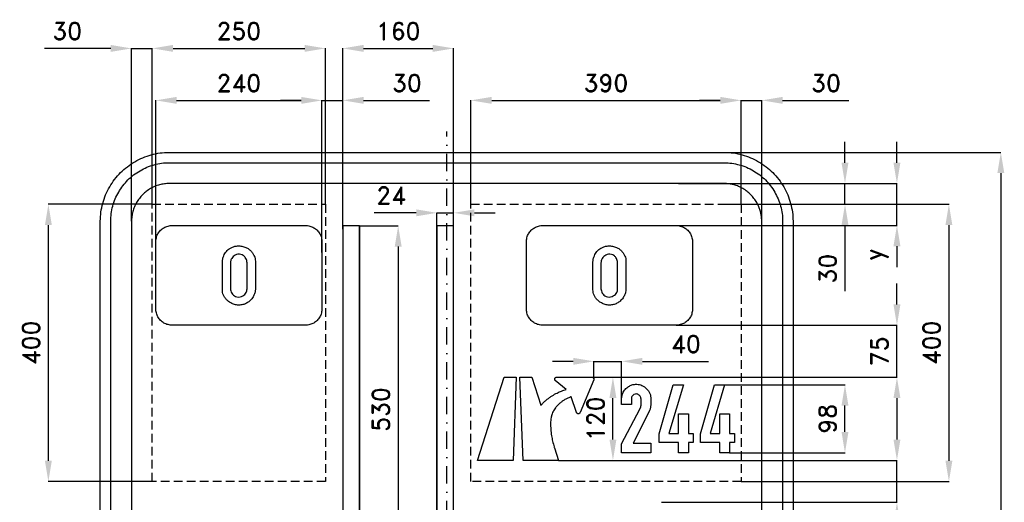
# Model space of a CAD drawing. Header units: millimetres. Extents: x -766 to 805, y -1055 to 941.
# Tile 2 of 2: x -616 to 805, y 245 to 941. Entities that reach past the tile are written whole.
import ezdxf

# ---------------------------------------------------------------- set-up
doc = ezdxf.new("R2010")
doc.units = ezdxf.units.MM
doc.header["$LTSCALE"] = 5
doc.linetypes.add('ČERCHOVANÁX2', pattern=[2, 1, -0.5, 0, -0.5])
doc.linetypes.add('ČÁRKOVANÁX2', pattern=[1.5, 1, -0.5])
doc.layers.add('Kóty', color=2, linetype='Continuous')
doc.layers.add('Značka', color=7, linetype='Continuous')
doc.styles.get("Standard").update_dxf_attribs({"font": 'romand.shx', "height": 25})
doc.dimstyles.get("Standard").update_dxf_attribs({"dimtxt": 25, "dimasz": 30, "dimexe": 0.18, "dimexo": 0.0625, "dimgap": 12.5, "dimtad": 1, "dimdec": 0, "dimzin": 0, "dimdsep": 46, "dimtxsty": 'Standard', "dimcen": 0.09, "dimadec": 0, "dimazin": 0, "dimtfac": 1, "dimtdec": 0, "dimtofl": 0, "dimtmove": 0, "dimatfit": 3, "dimfxl": 1, "dimtolj": 1, "dimtzin": 0, "dimarcsym": 0})

# ---------------------------------------------------------------- blocks, each defined once
blk = doc.blocks.new('*D11')
at = {"layer": 'Defpoints', "color": 0, "ltscale": 2.5, "transparency": 16777216}
for p in [(-180, 825), (-420, 605.4), (-180, 605.4)]:
    blk.add_point(p, dxfattribs=at)
at = {"layer": 'Kóty', "color": 0, "lineweight": -2, "ltscale": 2.5, "transparency": 16777216}
for p, q in [((-420, 605.5), (-420, 825.2)), ((-390, 825), (-210, 825)), ((-180, 605.5), (-180, 825.2))]:
    blk.add_line(p, q, dxfattribs=at)
at = {"layer": 'Kóty', "color": 0, "ltscale": 2.5, "transparency": 16777216}
for points in [[(-390, 830), (-390, 820), (-420, 825)], [(-210, 830), (-210, 820), (-180, 825)]]:
    blk.add_solid(points, dxfattribs=at)
at = {"layer": 'Kóty', "color": 0, "ltscale": 2.5, "transparency": 16777216, "insert": (-300, 850), "char_height": 25, "attachment_point": 5}
blk.add_mtext('\\A1;240', dxfattribs=at)
blk = doc.blocks.new('*D12')
at = {"layer": 'Defpoints', "color": 0, "ltscale": 2.5, "transparency": 16777216}
for p in [(-175, 900), (-425, 675), (-175, 675)]:
    blk.add_point(p, dxfattribs=at)
at = {"layer": 'Kóty', "color": 0, "lineweight": -2, "ltscale": 2.5, "transparency": 16777216}
for p, q in [((-425, 675.0625), (-425, 900.18)), ((-395, 900), (-205, 900)), ((-175, 675.0625), (-175, 900.18))]:
    blk.add_line(p, q, dxfattribs=at)
at = {"layer": 'Kóty', "color": 0, "ltscale": 2.5, "transparency": 16777216}
for points in [[(-395, 905), (-395, 895), (-425, 900)], [(-205, 905), (-205, 895), (-175, 900)]]:
    blk.add_solid(points, dxfattribs=at)
at = {"layer": 'Kóty', "color": 0, "ltscale": 2.5, "transparency": 16777216, "insert": (-300, 925), "char_height": 25, "attachment_point": 5}
blk.add_mtext('\\A1;250', dxfattribs=at)
blk = doc.blocks.new('*D13')
at = {"layer": 'Defpoints', "color": 0, "ltscale": 2.5, "transparency": 16777216}
for p in [(-455, 900), (-425, 675), (-455, 650.7)]:
    blk.add_point(p, dxfattribs=at)
at = {"layer": 'Kóty', "color": 0, "lineweight": -2, "ltscale": 2.5, "transparency": 16777216}
for p, q in [((-485, 900), (-580.5, 900)), ((-455, 650.8), (-455, 900.2)), ((-425, 675.1), (-425, 900.2)), ((-395, 900), (-365, 900))]:
    blk.add_line(p, q, dxfattribs=at)
at = {"layer": 'Kóty', "color": 0, "ltscale": 2.5, "transparency": 16777216}
for points in [[(-485, 905), (-485, 895), (-455, 900)], [(-395, 905), (-395, 895), (-425, 900)]]:
    blk.add_solid(points, dxfattribs=at)
at = {"layer": 'Kóty', "color": 0, "ltscale": 2.5, "transparency": 16777216, "insert": (-547.7, 925), "char_height": 25, "attachment_point": 5}
blk.add_mtext('\\A1;30', dxfattribs=at)
blk = doc.blocks.new('*D14')
at = {"layer": 'Defpoints', "color": 0, "ltscale": 2.5, "transparency": 16777216}
for p in [(-575, 675), (-425, 675), (-425, 275)]:
    blk.add_point(p, dxfattribs=at)
at = {"layer": 'Kóty', "color": 0, "lineweight": -2, "ltscale": 2.5, "transparency": 16777216}
for p, q in [((-425.0625, 675), (-575.18, 675)), ((-575, 305), (-575, 645)), ((-425.0625, 275), (-575.18, 275))]:
    blk.add_line(p, q, dxfattribs=at)
at = {"layer": 'Kóty', "color": 0, "ltscale": 2.5, "transparency": 16777216}
for points in [[(-580, 645), (-570, 645), (-575, 675)], [(-580, 305), (-570, 305), (-575, 275)]]:
    blk.add_solid(points, dxfattribs=at)
at = {"layer": 'Kóty', "color": 0, "ltscale": 2.5, "transparency": 16777216, "insert": (-600, 475), "char_height": 25, "attachment_point": 5, "rotation": 90}
blk.add_mtext('\\A1;400', dxfattribs=at)
blk = doc.blocks.new('*D15')
at = {"layer": 'Defpoints', "color": 0, "ltscale": 2.5, "transparency": 16777216}
for p in [(425, 825), (35, 675), (425, 675)]:
    blk.add_point(p, dxfattribs=at)
at = {"layer": 'Kóty', "color": 0, "lineweight": -2, "ltscale": 2.5, "transparency": 16777216}
for p, q in [((35, 675.0625), (35, 825.18)), ((65, 825), (395, 825)), ((425, 675.0625), (425, 825.18))]:
    blk.add_line(p, q, dxfattribs=at)
at = {"layer": 'Kóty', "color": 0, "ltscale": 2.5, "transparency": 16777216}
for points in [[(65, 830), (65, 820), (35, 825)], [(395, 830), (395, 820), (425, 825)]]:
    blk.add_solid(points, dxfattribs=at)
at = {"layer": 'Kóty', "color": 0, "ltscale": 2.5, "transparency": 16777216, "insert": (230, 850), "char_height": 25, "attachment_point": 5}
blk.add_mtext('\\A1;390', dxfattribs=at)
blk = doc.blocks.new('*D16')
at = {"layer": 'Defpoints', "color": 0, "ltscale": 2.5, "transparency": 16777216}
for p in [(455, 825), (425, 675), (455, 650)]:
    blk.add_point(p, dxfattribs=at)
at = {"layer": 'Kóty', "color": 0, "lineweight": -2, "ltscale": 2.5, "transparency": 16777216}
for p, q in [((395, 825), (365, 825)), ((425, 675.1), (425, 825.2)), ((455, 650.1), (455, 825.2)), ((485, 825), (580.5, 825))]:
    blk.add_line(p, q, dxfattribs=at)
at = {"layer": 'Kóty', "color": 0, "ltscale": 2.5, "transparency": 16777216}
for points in [[(395, 830), (395, 820), (425, 825)], [(485, 830), (485, 820), (455, 825)]]:
    blk.add_solid(points, dxfattribs=at)
at = {"layer": 'Kóty', "color": 0, "ltscale": 2.5, "transparency": 16777216, "insert": (547.7, 850), "char_height": 25, "attachment_point": 5}
blk.add_mtext('\\A1;30', dxfattribs=at)
blk = doc.blocks.new('*D17')
at = {"layer": 'Defpoints', "color": 0, "ltscale": 2.5, "transparency": 16777216}
for p in [(400, 705), (394.2, 675), (575, 675)]:
    blk.add_point(p, dxfattribs=at)
at = {"layer": 'Kóty', "color": 0, "lineweight": -2, "ltscale": 2.5, "transparency": 16777216}
for p, q in [((575, 735), (575, 765)), ((400.1, 705), (575.2, 705)), ((394.3, 675), (575.2, 675)), ((575, 645), (575, 549.5))]:
    blk.add_line(p, q, dxfattribs=at)
at = {"layer": 'Kóty', "color": 0, "ltscale": 2.5, "transparency": 16777216}
for points in [[(570, 735), (580, 735), (575, 705)], [(570, 645), (580, 645), (575, 675)]]:
    blk.add_solid(points, dxfattribs=at)
at = {"layer": 'Kóty', "color": 0, "ltscale": 2.5, "transparency": 16777216, "insert": (550, 582.3), "char_height": 25, "attachment_point": 5, "rotation": 90}
blk.add_mtext('\\A1;30', dxfattribs=at)
blk = doc.blocks.new('*D18')
at = {"layer": 'Defpoints', "color": 0, "ltscale": 2.5, "transparency": 16777216}
for p in [(394, 414.5), (575, 414.5), (408.4, 316.5)]:
    blk.add_point(p, dxfattribs=at)
at = {"layer": 'Kóty', "color": 0, "lineweight": -2, "ltscale": 2.5, "transparency": 16777216}
for p, q in [((394.1, 414.5), (575.2, 414.5)), ((575, 346.5), (575, 384.5)), ((408.5, 316.5), (575.2, 316.5))]:
    blk.add_line(p, q, dxfattribs=at)
at = {"layer": 'Kóty', "color": 0, "ltscale": 2.5, "transparency": 16777216}
for points in [[(570, 384.5), (580, 384.5), (575, 414.5)], [(570, 346.5), (580, 346.5), (575, 316.5)]]:
    blk.add_solid(points, dxfattribs=at)
at = {"layer": 'Kóty', "color": 0, "ltscale": 2.5, "transparency": 16777216, "insert": (550, 365.5), "char_height": 25, "attachment_point": 5, "rotation": 90}
blk.add_mtext('\\A1;98', dxfattribs=at)
blk = doc.blocks.new('*D19')
at = {"layer": 'Defpoints', "color": 0, "ltscale": 2.5, "transparency": 16777216}
for p in [(331, 500.5), (650, 500.5), (209.9, 425.5)]:
    blk.add_point(p, dxfattribs=at)
at = {"layer": 'Kóty', "color": 0, "lineweight": -2, "ltscale": 2.5, "transparency": 16777216}
for p, q in [((650, 530.5), (650, 560.5)), ((331.1, 500.5), (650.2, 500.5)), ((210, 425.5), (650.2, 425.5)), ((650, 395.5), (650, 365.5))]:
    blk.add_line(p, q, dxfattribs=at)
at = {"layer": 'Kóty', "color": 0, "ltscale": 2.5, "transparency": 16777216}
for points in [[(645, 530.5), (655, 530.5), (650, 500.5)], [(645, 395.5), (655, 395.5), (650, 425.5)]]:
    blk.add_solid(points, dxfattribs=at)
at = {"layer": 'Kóty', "color": 0, "ltscale": 2.5, "transparency": 16777216, "insert": (625, 463), "char_height": 25, "attachment_point": 5, "rotation": 90}
blk.add_mtext('\\A1;75', dxfattribs=at)
blk = doc.blocks.new('*D20')
at = {"layer": 'Defpoints', "color": 0, "ltscale": 2.5, "transparency": 16777216}
for p in [(425, 675), (425, 275), (725, 275)]:
    blk.add_point(p, dxfattribs=at)
at = {"layer": 'Kóty', "color": 0, "lineweight": -2, "ltscale": 2.5, "transparency": 16777216}
for p, q in [((425.0625, 675), (725.18, 675)), ((725, 645), (725, 305)), ((425.0625, 275), (725.18, 275))]:
    blk.add_line(p, q, dxfattribs=at)
at = {"layer": 'Kóty', "color": 0, "ltscale": 2.5, "transparency": 16777216}
for points in [[(720, 645), (730, 645), (725, 675)], [(720, 305), (730, 305), (725, 275)]]:
    blk.add_solid(points, dxfattribs=at)
at = {"layer": 'Kóty', "color": 0, "ltscale": 2.5, "transparency": 16777216, "insert": (700, 475), "char_height": 25, "attachment_point": 5, "rotation": 90}
blk.add_mtext('\\A1;400', dxfattribs=at)
blk = doc.blocks.new('*D21')
at = {"layer": 'Defpoints', "color": 0, "ltscale": 2.5, "transparency": 16777216}
for p in [(252.6, 448.4), (212.6, 423), (252.6, 386.3)]:
    blk.add_point(p, dxfattribs=at)
at = {"layer": 'Kóty', "color": 0, "lineweight": -2, "ltscale": 2.5, "transparency": 16777216}
for p, q in [((182.6, 448.4), (152.6, 448.4)), ((212.6, 423.1), (212.6, 448.6)), ((252.6, 386.4), (252.6, 448.6)), ((282.6, 448.4), (378.1, 448.4))]:
    blk.add_line(p, q, dxfattribs=at)
at = {"layer": 'Kóty', "color": 0, "ltscale": 2.5, "transparency": 16777216}
for points in [[(182.6, 453.4), (182.6, 443.4), (212.6, 448.4)], [(282.6, 453.4), (282.6, 443.4), (252.6, 448.4)]]:
    blk.add_solid(points, dxfattribs=at)
at = {"layer": 'Kóty', "color": 0, "ltscale": 2.5, "transparency": 16777216, "insert": (345.4, 473.4), "char_height": 25, "attachment_point": 5}
blk.add_mtext('\\A1;40', dxfattribs=at)
blk = doc.blocks.new('*D22')
at = {"layer": 'Defpoints', "color": 0, "ltscale": 2.5, "transparency": 16777216}
for p in [(-126, 644), (-70, 114), (-70, 114)]:
    blk.add_point(p, dxfattribs=at)
at = {"layer": 'Kóty', "color": 0, "lineweight": -2, "ltscale": 2.5, "transparency": 16777216}
for p, q in [((-126, 644), (-69.9, 644)), ((-70, 614), (-70, 144)), ((-70.1, 114), (-70.2, 114))]:
    blk.add_line(p, q, dxfattribs=at)
at = {"layer": 'Kóty', "color": 0, "ltscale": 2.5, "transparency": 16777216}
for points in [[(-75, 614), (-65, 614), (-70, 644)], [(-75, 144), (-65, 144), (-70, 114)]]:
    blk.add_solid(points, dxfattribs=at)
at = {"layer": 'Kóty', "color": 0, "ltscale": 2.5, "transparency": 16777216, "insert": (-95, 379), "char_height": 25, "attachment_point": 5, "rotation": 90}
blk.add_mtext('\\A1;530', dxfattribs=at)
blk = doc.blocks.new('*D23')
at = {"layer": 'Defpoints', "color": 0, "ltscale": 2.5, "transparency": 16777216}
for p in [(10, 900), (-150, 644), (10, 644)]:
    blk.add_point(p, dxfattribs=at)
at = {"layer": 'Kóty', "color": 0, "lineweight": -2, "ltscale": 2.5, "transparency": 16777216}
for p, q in [((-150, 644.1), (-150, 900.2)), ((-120, 900), (-20, 900)), ((10, 644.1), (10, 900.2))]:
    blk.add_line(p, q, dxfattribs=at)
at = {"layer": 'Kóty', "color": 0, "ltscale": 2.5, "transparency": 16777216}
for points in [[(-120, 905), (-120, 895), (-150, 900)], [(-20, 905), (-20, 895), (10, 900)]]:
    blk.add_solid(points, dxfattribs=at)
at = {"layer": 'Kóty', "color": 0, "ltscale": 2.5, "transparency": 16777216, "insert": (-70, 925), "char_height": 25, "attachment_point": 5}
blk.add_mtext('\\A1;160', dxfattribs=at)
blk = doc.blocks.new('*D25')
at = {"layer": 'Defpoints', "color": 0, "ltscale": 2.5, "transparency": 16777216}
for p in [(386.5, 750), (345.2, -750), (800, -750)]:
    blk.add_point(p, dxfattribs=at)
at = {"layer": 'Kóty', "color": 0, "lineweight": -2, "ltscale": 2.5, "transparency": 16777216}
for p, q in [((386.5, 750), (800.2, 750)), ((800, 720), (800, -720)), ((345.2, -750), (800.2, -750))]:
    blk.add_line(p, q, dxfattribs=at)
at = {"layer": 'Kóty', "color": 0, "ltscale": 2.5, "transparency": 16777216}
for points in [[(795, 720), (805, 720), (800, 750)], [(795, -720), (805, -720), (800, -750)]]:
    blk.add_solid(points, dxfattribs=at)
at = {"layer": 'Kóty', "color": 0, "ltscale": 2.5, "transparency": 16777216, "insert": (775, 0), "char_height": 25, "attachment_point": 5, "rotation": 90}
blk.add_mtext('\\A1;1500', dxfattribs=at)
blk = doc.blocks.new('*D29')
at = {"layer": 'Defpoints', "color": 0, "ltscale": 2.5, "transparency": 16777216}
for p in [(212.6, 425.5), (240, 425.5), (161.4, 305.5)]:
    blk.add_point(p, dxfattribs=at)
at = {"layer": 'Kóty', "color": 0, "lineweight": -2, "ltscale": 2.5, "transparency": 16777216}
for p, q in [((212.7, 425.5), (240.2, 425.5)), ((240, 335.5), (240, 395.5)), ((161.5, 305.5), (240.2, 305.5))]:
    blk.add_line(p, q, dxfattribs=at)
at = {"layer": 'Kóty', "color": 0, "ltscale": 2.5, "transparency": 16777216}
for points in [[(235, 395.5), (245, 395.5), (240, 425.5)], [(235, 335.5), (245, 335.5), (240, 305.5)]]:
    blk.add_solid(points, dxfattribs=at)
at = {"layer": 'Kóty', "color": 0, "ltscale": 2.5, "transparency": 16777216, "insert": (215, 365.5), "char_height": 25, "attachment_point": 5, "rotation": 90}
blk.add_mtext('\\A1;120', dxfattribs=at)
blk = doc.blocks.new('*D31')
at = {"layer": 'Defpoints', "color": 0, "ltscale": 2.5, "transparency": 16777216}
for p in [(-150, 825), (-150, 638.9), (-180, 610.8)]:
    blk.add_point(p, dxfattribs=at)
at = {"layer": 'Kóty', "color": 0, "lineweight": -2, "ltscale": 2.5, "transparency": 16777216}
for p, q in [((-210, 825), (-240, 825)), ((-180, 610.8), (-180, 825.2)), ((-150, 638.9), (-150, 825.2)), ((-120, 825), (-24.6, 825))]:
    blk.add_line(p, q, dxfattribs=at)
at = {"layer": 'Kóty', "color": 0, "ltscale": 2.5, "transparency": 16777216}
for points in [[(-210, 830), (-210, 820), (-180, 825)], [(-120, 830), (-120, 820), (-150, 825)]]:
    blk.add_solid(points, dxfattribs=at)
at = {"layer": 'Kóty', "color": 0, "ltscale": 2.5, "transparency": 16777216, "insert": (-57.3, 850), "char_height": 25, "attachment_point": 5}
blk.add_mtext('\\A1;30', dxfattribs=at)

msp = doc.modelspace()

# ---------------------------------------------------------------- linework, layer by layer
at = {"layer": 'Kóty', "ltscale": 2.5}
for p, q in [((650, 735), (650, 765)), ((334.8, 705), (650.2, 705)), ((-44, 662.7), (-104.8, 662.7)), ((-14, 644.1), (-14, 662.8)), ((10, 644.1), (10, 662.8)), ((40, 662.7), (70, 662.7)), ((325.5, 644.5), (650.2, 644.5)), ((650, 614.5), (650, 584.5)), ((575, 346.5), (575, 376.5)), ((650, 365.5), (650, 335.5)), ((161.6, 305.5), (650.2, 305.5)), ((310, 245), (650.2, 245))]:
    msp.add_line(p, q, dxfattribs=at)
for points in [[(-455, 900), (-425, 900)], [(-180, 825), (-150, 825)], [(425, 825), (455, 825)], [(575, 675), (575, 705)], [(650, 644.5), (650, 705)], [(-14, 662.7), (10, 662.7)], [(650, 425.5), (650, 500.5)], [(212.6, 448.4), (252.6, 448.4)], [(650, 245), (650, 305.5)]]:
    msp.add_lwpolyline(points, dxfattribs=at)
for points in [[(645, 735), (655, 735), (650, 705)], [(-44, 667.7), (-44, 657.7), (-14, 662.7)], [(40, 667.7), (40, 657.7), (10, 662.7)], [(645, 614.5), (655, 614.5), (650, 644.5)], [(645, 335.5), (655, 335.5), (650, 305.5)], [(645, 215), (655, 215), (650, 245)]]:
    msp.add_solid(points, dxfattribs=at)
at = {"layer": 'Značka', "color": 6, "linetype": 'ČERCHOVANÁX2', "ltscale": 5}
msp.add_lwpolyline([(0, -780), (0, 780)], dxfattribs=at)
at = {"layer": 'Značka', "color": 5}
for points in [[(-500, -650), (-500, 650), (-500, 650.4), (-500, 650.8, -0.032199), (-499.1, 663.7, -0.035434), (-496.5, 676.4, -0.036246), (-492.3, 688.7, -0.034408), (-486.5, 700.2, -0.03372), (-479.3, 711, -0.034084), (-470.7, 720.7, -0.034214), (-461, 729.3, -0.034232), (-450.2, 736.5, -0.034051), (-438.7, 742.3, -0.033413), (-426.4, 746.5, -0.034126), (-413.7, 749.1, -0.036746), (-400.8, 750), (-400.4, 750), (-400, 750), (400, 750), (400.4, 750), (400.8, 750, -0.032171), (413.7, 749.1, -0.035444), (426.4, 746.5, -0.036278), (438.7, 742.3, -0.034417), (450.2, 736.5, -0.033715), (461, 729.3, -0.034079), (470.7, 720.7, -0.034187), (479.3, 711, -0.03426), (486.5, 700.2, -0.034014), (492.3, 688.7, -0.033389), (496.5, 676.4, -0.034103), (499.1, 663.7, -0.036699), (500, 650.8), (500, 650.4), (500, 650), (500, -650)], [(-485, -650), (-485, 650), (-485, 650.3), (-485, 650.7, -0.032175), (-484.2, 661.6, -0.03544), (-482, 672.4, -0.036282), (-478.5, 682.9, -0.034427), (-473.5, 692.7, -0.033712), (-467.4, 701.8, -0.034106), (-460.1, 710.1, -0.034205), (-451.9, 717.4, -0.034218), (-442.7, 723.5, -0.034037), (-432.8, 728.4, -0.033414), (-422.4, 732, -0.034119), (-411.6, 734.3, -0.036747), (-400.7, 735), (-400.3, 735), (-400, 735), (400, 735), (400.3, 735), (400.7, 735, -0.032173), (411.6, 734.2, -0.03544), (422.4, 732, -0.036264), (432.9, 728.5, -0.034392), (442.7, 723.5, -0.033741), (451.9, 717.4, -0.034102), (460.1, 710.1, -0.03422), (467.4, 701.9, -0.034175), (473.5, 692.7, -0.034047), (478.4, 682.8, -0.033428), (482, 672.4, -0.034198), (484.3, 661.6, -0.036779), (485, 650.7), (485, 650.3), (485, 650), (485, -650)], [(455, -650), (455, 650), (455, 650.2), (455, 650.4), (454.5, 657.5), (453.1, 664.5), (450.8, 671.3), (447.6, 677.6, 0.033682), (443.6, 683.5, 0.034088), (438.9, 688.9, 0.034173), (433.6, 693.6, 0.034196), (427.6, 697.6, 0.034078), (421.3, 700.8, 0.033414), (414.5, 703, 0.034122), (407.5, 704.5, 0.036736), (400.4, 705), (400.2, 705), (400, 705), (-400, 705), (-400.2, 705), (-400.4, 705, 0.032204), (-407.5, 704.5, 0.035473), (-414.5, 703, 0.036275), (-421.3, 700.8, 0.034429), (-427.6, 697.6, 0.033729), (-433.6, 693.6, 0.034102), (-438.9, 688.9, 0.034244), (-443.6, 683.5, 0.034202), (-447.6, 677.6, 0.034015), (-450.8, 671.3, 0.033441), (-453.1, 664.5, 0.034173), (-454.5, 657.5, 0.03676), (-455, 650.4), (-455, 650.2), (-455, 650), (-455, -650)], [(-396, 500.5), (-396.1, 500.5), (-396.2, 500.5, -0.03218), (-399.3, 500.7, -0.035443), (-402.3, 501.4, -0.036267), (-405.3, 502.3, -0.034421), (-408.1, 503.7, -0.033721), (-410.6, 505.5, -0.034085), (-413, 507.5, -0.034209), (-415, 509.9, -0.034229), (-416.8, 512.4, -0.034044), (-418.1, 515.2, -0.033412), (-419.1, 518.2, -0.034127), (-419.8, 521.2, -0.036745), (-420, 524.3), (-420, 524.4), (-420, 524.5), (-420, 620.5), (-420, 620.6), (-420, 620.7, -0.03218), (-419.8, 623.8, -0.035443), (-419.1, 626.8, -0.036267), (-418.2, 629.8, -0.034421), (-416.8, 632.6, -0.033721), (-415, 635.1, -0.034085), (-413, 637.5, -0.034209), (-410.6, 639.5, -0.034229), (-408.1, 641.3, -0.034044), (-405.3, 642.6, -0.033412), (-402.3, 643.6, -0.034127), (-399.3, 644.3, -0.036745), (-396.2, 644.5), (-396.1, 644.5), (-396, 644.5), (-204, 644.5), (-203.9, 644.5), (-203.8, 644.5, -0.03218), (-200.7, 644.3, -0.035443), (-197.7, 643.6, -0.036267), (-194.7, 642.7, -0.034421), (-191.9, 641.3, -0.033721), (-189.4, 639.5, -0.034085), (-187, 637.5, -0.034209), (-185, 635.1, -0.034229), (-183.2, 632.6, -0.034044), (-181.9, 629.8, -0.033412), (-180.9, 626.8, -0.034127), (-180.2, 623.8, -0.036745), (-180, 620.7), (-180, 620.6), (-180, 620.5), (-180, 524.5), (-180, 524.4), (-180, 524.3, -0.03218), (-180.2, 521.2, -0.035443), (-180.9, 518.2, -0.036267), (-181.8, 515.2, -0.034421), (-183.2, 512.4, -0.033721), (-185, 509.9, -0.034085), (-187, 507.5, -0.034209), (-189.4, 505.5, -0.034229), (-191.9, 503.7, -0.034044), (-194.7, 502.4, -0.033412), (-197.7, 501.4, -0.034127), (-200.7, 500.7, -0.036745), (-203.8, 500.5), (-203.9, 500.5), (-204, 500.5), (-396, 500.5)], [(-126, 644), (-126, 194), (-126, 644), (-150, 644), (-150, 194, 0.414214), (-70, 114), (-70, 114, 0.414214), (10, 194), (10, 644), (-14, 644), (-14, 194), (-14, 644)], [(139, 500.5), (138.9, 500.5), (138.8, 500.5, -0.03218), (135.7, 500.7, -0.035443), (132.7, 501.4, -0.036267), (129.7, 502.3, -0.034421), (126.9, 503.7, -0.033721), (124.4, 505.5, -0.034085), (122, 507.5, -0.034209), (120, 509.9, -0.034229), (118.2, 512.4, -0.034044), (116.9, 515.2, -0.033412), (115.9, 518.2, -0.034127), (115.2, 521.2, -0.036745), (115, 524.3), (115, 524.4), (115, 524.5), (115, 620.5), (115, 620.6), (115, 620.7, -0.03218), (115.2, 623.8, -0.035443), (115.9, 626.8, -0.036267), (116.8, 629.8, -0.034421), (118.2, 632.6, -0.033721), (120, 635.1, -0.034085), (122, 637.5, -0.034209), (124.4, 639.5, -0.034229), (126.9, 641.3, -0.034044), (129.7, 642.6, -0.033412), (132.7, 643.6, -0.034127), (135.7, 644.3, -0.036745), (138.8, 644.5), (138.9, 644.5), (139, 644.5), (331, 644.5), (331.1, 644.5), (331.2, 644.5, -0.03218), (334.3, 644.3, -0.035443), (337.3, 643.6, -0.036267), (340.3, 642.7, -0.034421), (343.1, 641.3, -0.033721), (345.6, 639.5, -0.034085), (348, 637.5, -0.034209), (350, 635.1, -0.034229), (351.8, 632.6, -0.034044), (353.1, 629.8, -0.033412), (354.1, 626.8, -0.034127), (354.8, 623.8, -0.036745), (355, 620.7), (355, 620.6), (355, 620.5), (355, 524.5), (355, 524.4), (355, 524.3, -0.03218), (354.8, 521.2, -0.035443), (354.1, 518.2, -0.036267), (353.2, 515.2, -0.034421), (351.8, 512.4, -0.033721), (350, 509.9, -0.034085), (348, 507.5, -0.034209), (345.6, 505.5, -0.034229), (343.1, 503.7, -0.034044), (340.3, 502.4, -0.033412), (337.3, 501.4, -0.034127), (334.3, 500.7, -0.036745), (331.2, 500.5), (331.1, 500.5), (331, 500.5), (139, 500.5)], [(-323.8, 590.2), (-323.8, 590.9, -0.005947), (-323.8, 591.7, -0.049019), (-323.3, 596.3, -0.049992), (-321.8, 600.7, -0.079537), (-318, 607, -0.089087), (-312.3, 611.7, -0.059796), (-307.9, 613.8, -0.052018), (-303.3, 614.8, -0.062017), (-297.1, 614.8, -0.0645), (-291.2, 613.2, -0.055438), (-286.7, 611, -0.055485), (-282.7, 607.7, -0.051112), (-279.8, 604.2, -0.054897), (-277.7, 600.2, -0.045234), (-276.6, 596.8, -0.045981), (-276.2, 593.2, -0.0123), (-276.2, 591.9, -0.004103), (-276.2, 590.7), (-276.2, 554.1), (-276.2, 553.3, -0.006906), (-276.2, 552.6, -0.051777), (-276.7, 548.2, -0.049693), (-278.2, 544, -0.066796), (-281.3, 538.8, -0.065906), (-285.7, 534.5, -0.061099), (-290.4, 531.6, -0.064143), (-295.7, 530, -0.069662), (-301.8, 529.7, -0.067451), (-307.8, 531, -0.056809), (-312.6, 533.3, -0.049588), (-316.8, 536.5, -0.048055), (-320, 540, -0.06588), (-322.3, 544, -0.054767), (-323.4, 547.7, -0.042362), (-323.8, 551.6, -0.009254), (-323.8, 552.8, -0.003103), (-323.8, 554.1), (-323.8, 590.2)], [(211.2, 590.2), (211.2, 590.9, -0.005947), (211.2, 591.7, -0.049019), (211.7, 596.3, -0.049992), (213.2, 600.7, -0.079537), (217, 607, -0.089087), (222.7, 611.7, -0.059796), (227.1, 613.8, -0.052018), (231.7, 614.8, -0.062017), (237.9, 614.8, -0.0645), (243.8, 613.2, -0.055438), (248.3, 611, -0.055485), (252.3, 607.7, -0.051112), (255.2, 604.2, -0.054897), (257.3, 600.2, -0.045234), (258.4, 596.8, -0.045981), (258.8, 593.2, -0.0123), (258.8, 591.9, -0.004103), (258.8, 590.7), (258.8, 554.1), (258.8, 553.3, -0.006906), (258.8, 552.6, -0.051777), (258.3, 548.2, -0.049693), (256.8, 544, -0.066796), (253.7, 538.8, -0.065906), (249.3, 534.5, -0.061099), (244.6, 531.6, -0.064143), (239.3, 530, -0.069662), (233.2, 529.7, -0.067451), (227.2, 531, -0.056809), (222.4, 533.3, -0.049588), (218.2, 536.5, -0.048055), (215, 540, -0.06588), (212.7, 544, -0.054767), (211.6, 547.7, -0.042362), (211.2, 551.6, -0.009254), (211.2, 552.8, -0.003103), (211.2, 554.1), (211.2, 590.2)], [(-312.3, 590.2), (-312.3, 554.1), (-312.3, 553.6, 0.009635), (-312.3, 553.1, 0.07387), (-311.7, 550, 0.059521), (-310.3, 547, 0.070725), (-307.9, 544.1, 0.09458), (-304.8, 542, 0.108402), (-300.6, 541.2, 0.087553), (-296.2, 542, 0.078159), (-292.8, 543.8, 0.088168), (-290.2, 546.5, 0.061769), (-289, 548.8, 0.061186), (-288.4, 551.3, 0.025182), (-288.2, 552.7, 0.008386), (-288.2, 554.1), (-288.2, 590.2, 0.005497), (-288.3, 591.4, 0.016502), (-288.4, 592.5, 0.058317), (-289.2, 595.5, 0.064725), (-290.7, 598.2, 0.088091), (-293.6, 601.1, 0.09789), (-297.2, 602.7, 0.099844), (-301.3, 603, 0.088272), (-305.3, 601.7, 0.074159), (-308.2, 599.7, 0.075675), (-310.3, 597, 0.052597), (-311.4, 594.8, 0.046075), (-312, 592.3, 0.014324), (-312.2, 591.3, 0.004786), (-312.3, 590.2)], [(222.7, 590.2), (222.7, 554.1), (222.7, 553.6, 0.009635), (222.7, 553.1, 0.07387), (223.3, 550, 0.059521), (224.7, 547, 0.070725), (227.1, 544.1, 0.09458), (230.2, 542, 0.108402), (234.4, 541.2, 0.087553), (238.8, 542, 0.078159), (242.2, 543.8, 0.088168), (244.8, 546.5, 0.061769), (246, 548.8, 0.061186), (246.6, 551.3, 0.025182), (246.8, 552.7, 0.008386), (246.8, 554.1), (246.8, 590.2, 0.005497), (246.7, 591.4, 0.016502), (246.6, 592.5, 0.058317), (245.8, 595.5, 0.064725), (244.3, 598.2, 0.088091), (241.4, 601.1, 0.09789), (237.8, 602.7, 0.099844), (233.7, 603, 0.088272), (229.7, 601.7, 0.074159), (226.8, 599.7, 0.075675), (224.7, 597, 0.052597), (223.6, 594.8, 0.046075), (223, 592.3, 0.014324), (222.8, 591.3, 0.004786), (222.7, 590.2)], [(110.2, 305.5), (105.8, 425.5), (123, 425.5), (136, 385.1, -0.00052), (136.4, 385.5, -0.00156), (136.9, 386, -0.014816), (140.1, 389.3, -0.015522), (143.5, 392.3, -0.014803), (146.9, 395, -0.014248), (150.4, 397.5, -0.014107), (154, 399.8, -0.014422), (157.8, 401.9, -0.011451), (160.9, 403.5, -0.01096), (164.1, 404.9, -0.012106), (167.5, 406.2, -0.013496), (171, 407.4), (171.6, 407.6), (172.3, 407.8), (156.8, 420.8), (156.8, 420.8), (156.8, 420.8, -0.01999), (156.6, 421, -0.024538), (156.4, 421.2, -0.024319), (156.3, 421.4, -0.022432), (156.2, 421.6, -0.021674), (156.1, 421.8, -0.022023), (156, 422, -0.017952), (156, 422.2, -0.018176), (155.9, 422.3, -0.019295), (155.9, 422.5, -0.018881), (155.9, 422.7), (155.9, 422.8), (155.9, 422.8), (155.9, 422.9), (155.9, 422.9), (155.9, 423.1), (155.9, 423.2, -0.029699), (156, 423.5, -0.031453), (156.1, 423.8, -0.041621), (156.3, 424.2, -0.041085), (156.5, 424.5, -0.040527), (156.8, 424.8, -0.04046), (157.1, 425.1, -0.032598), (157.4, 425.2, -0.031704), (157.8, 425.4, -0.036133), (158.1, 425.5, -0.041044), (158.5, 425.5), (158.5, 425.5), (158.6, 425.5), (209.9, 425.5), (210, 425.5), (210.1, 425.5, -0.044672), (210.5, 425.4, -0.045657), (210.9, 425.3, -0.042295), (211.3, 425.1, -0.040554), (211.6, 424.9, -0.039807), (211.9, 424.6, -0.040888), (212.2, 424.3, -0.033174), (212.4, 424, -0.031882), (212.5, 423.7, -0.041625), (212.6, 423.2, -0.045519), (212.6, 422.8), (212.6, 422.7), (212.6, 422.5), (212.6, 422.4), (212.6, 422.3), (212.6, 422.2), (212.5, 422.1), (212.5, 422), (212.5, 421.9), (212.5, 421.9, -0.014583), (212.4, 421.8), (212.4, 421.8), (212.4, 421.7), (192.5, 374.4), (192.5, 374.4), (192.5, 374.4, -0.033485), (192.3, 374.1, -0.034239), (192.1, 373.8, -0.031827), (191.9, 373.6, -0.03043), (191.7, 373.3, -0.029929), (191.4, 373.2, -0.030597), (191.2, 373, -0.024866), (190.9, 372.9, -0.024553), (190.7, 372.9, -0.026414), (190.4, 372.8, -0.026849), (190.1, 372.8), (190.1, 372.8), (190, 372.8), (190, 372.8), (189.9, 372.8), (189.8, 372.8), (189.7, 372.8, -0.024469), (189.5, 372.8, -0.025068), (189.2, 372.9, -0.033046), (188.9, 373, -0.032638), (188.6, 373.2, -0.032476), (188.4, 373.4, -0.032798), (188.1, 373.6, -0.026052), (187.9, 373.8, -0.024846), (187.8, 374, -0.028123), (187.6, 374.3, -0.032298), (187.5, 374.5), (187.5, 374.6), (187.5, 374.6), (179.8, 397.4), (179.2, 397.2, 0.002386), (178.5, 396.9, 0.022516), (174, 394.9, 0.024405), (169.7, 392.5, 0.023307), (166, 390.1, 0.023929), (162.6, 387.2, 0.024394), (159.6, 384.3, 0.027814), (156.9, 381.1, 0.02282), (155.1, 378.5, 0.023861), (153.5, 375.8, 0.027919), (152.2, 372.9, 0.03533), (151.3, 369.9, 0.005067), (151.2, 369.3), (151.1, 368.8), (151, 368.3), (150.9, 367.8), (150.8, 367.3, 0.020217), (150.3, 363.2, 0.017004), (150, 359, 0.015133), (150, 354.7, 0.012804), (150.3, 350.4, 0.012178), (150.7, 345.7, 0.011444), (151.4, 341.1, 0.008893), (152.1, 337.2, 0.008026), (152.9, 333.3, 0.008851), (154, 329.1, 0.009902), (155.2, 325), (155.4, 324.2), (155.7, 323.5), (161.4, 305.5), (110.2, 305.5)], [(252.6, 316.5), (252.6, 329.6), (278.8, 379.5, 0.005957), (279.2, 380.2, 0.018003), (279.5, 380.9, 0.025187), (279.9, 381.8, 0.013149), (280.2, 382.8, 0.017072), (280.4, 383.7, 0.037923), (280.6, 384.7, 0.013931), (280.6, 385.1), (280.6, 385.4), (280.6, 394.6, 0.005502), (280.5, 395, 0.016612), (280.5, 395.5, 0.081981), (279.9, 397.2, 0.063941), (278.9, 398.7, 0.07765), (277.1, 400.3, 0.090372), (275, 401.2, 0.119793), (271.9, 401.2, 0.119963), (269, 399.8, 0.10541), (267.3, 397.7, 0.117472), (266.6, 395.2, 0.013231), (266.6, 394.8), (266.6, 394.5), (266.6, 386.3), (252.6, 386.3), (252.6, 395.2), (252.6, 395.6), (252.7, 396.1, -0.043387), (253.1, 399.3, -0.044623), (254.2, 402.4, -0.083929), (257.6, 407.9, -0.078531), (262.7, 412.1, -0.063905), (267.3, 414.4, -0.067317), (272.4, 415.3, -0.100456), (280.1, 414.3, -0.097007), (287, 410.4, -0.102913), (292.5, 403.8, -0.12668), (294.6, 395.9, -0.006018), (294.6, 395.5), (294.6, 395), (294.6, 385.4), (294.6, 385), (294.5, 384.7, -0.021202), (294.4, 383, -0.012388), (294.1, 381.4, -0.01636), (293.7, 379.4, -0.029104), (293, 377.4), (292.9, 377.2), (292.8, 376.9), (269.3, 330.5), (294.6, 330.5), (294.6, 316.5), (252.6, 316.5)]]:
    msp.add_lwpolyline(points, format="xyb", dxfattribs=at)
at = {"layer": 'Značka', "color": 6, "linetype": 'ČÁRKOVANÁX2', "ltscale": 2.5}
for points in [[(-425, 275), (-425, 675), (-175, 675), (-175, 275), (-425, 275)], [(35, 275), (35, 675), (425, 675), (425, 275), (35, 275)]]:
    msp.add_lwpolyline(points, dxfattribs=at)
at = {"layer": 'Značka', "color": 5}
for points in [[(95.8, 305.5), (44.6, 305.5), (83, 425.5), (100.2, 425.5), (95.8, 305.5)], [(334.8, 316.5), (334.8, 331.3), (306.9, 331.3), (306.9, 343.6), (327.1, 414.5), (341.7, 414.5), (320.9, 344.5), (334.8, 344.5), (334.8, 372.5), (348.9, 372.5), (348.9, 344.5), (355.8, 344.5), (355.8, 331.3), (348.9, 331.3), (348.9, 316.5), (334.8, 316.5)], [(394.4, 316.5), (394.4, 331.3), (366.4, 331.3), (366.4, 343.6), (386.7, 414.5), (401.3, 414.5), (380.4, 344.5), (394.4, 344.5), (394.4, 372.5), (408.4, 372.5), (408.4, 344.5), (415.4, 344.5), (415.4, 331.3), (408.4, 331.3), (408.4, 316.5), (394.4, 316.5)]]:
    msp.add_lwpolyline(points, dxfattribs=at)

# ---------------------------------------------------------------- texts
at = {"layer": 'Kóty', "ltscale": 2.5, "insert": (-80.1, 687.7), "char_height": 25, "attachment_point": 5}
msp.add_mtext('\\A1;24', dxfattribs=at)
at = {"layer": 'Kóty', "ltscale": 2.5, "insert": (620.8, 602.5), "char_height": 25, "attachment_point": 5, "rotation": 90}
msp.add_mtext('\\A1;y', dxfattribs=at)

# ---------------------------------------------------------------- dimensions: what is measured, and where the dimension line sits
at = {"layer": 'Kóty', "ltscale": 2.5}
for base, p1, p2, picture, middle in [((-455, 900), (-425, 675), (-455, 650.7), '*D13', (-547.7, 925)), ((-175, 900), (-425, 675), (-175, 675), '*D12', (-300, 925)), ((10, 900), (-150, 644), (10, 644), '*D23', (-70, 925)), ((-180, 825), (-420, 605.4), (-180, 605.4), '*D11', (-300, 850)), ((-150, 825), (-180, 610.8), (-150, 638.9), '*D31', (-57.3, 850)), ((425, 825), (35, 675), (425, 675), '*D15', (230, 850)), ((455, 825), (425, 675), (455, 650), '*D16', (547.7, 850)), ((252.6, 448.4), (212.6, 423), (252.6, 386.3), '*D21', (345.4, 473.4))]:
    dim = msp.add_linear_dim(base=base, p1=p1, p2=p2, dimstyle='Standard', dxfattribs=at)
    dim.commit()
    dim.dimension.update_dxf_attribs({"geometry": picture, "text_midpoint": middle})
for base, p1, p2, picture, middle in [((575, 675), (400, 705), (394.2, 675), '*D17', (550, 582.3)), ((800, -750), (386.5, 750), (345.2, -750), '*D25', (775, 0)), ((-575, 675), (-425, 275), (-425, 675), '*D14', (-600, 475)), ((-70, 114), (-126, 644), (-70, 114), '*D22', (-95, 379)), ((650, 500.5), (209.9, 425.5), (331, 500.5), '*D19', (625, 463)), ((240, 425.5), (161.4, 305.5), (212.6, 425.5), '*D29', (215, 365.5)), ((575, 414.5), (408.4, 316.5), (394, 414.5), '*D18', (550, 365.5))]:
    dim = msp.add_linear_dim(base=base, p1=p1, p2=p2, angle=90, dimstyle='Standard', dxfattribs=at)
    dim.commit()
    dim.dimension.update_dxf_attribs({"geometry": picture, "text_midpoint": middle})
dim = msp.add_aligned_dim(p1=(425, 675), p2=(425, 275), distance=300, dimstyle='Standard', dxfattribs=at)
dim.commit()
dim.dimension.update_dxf_attribs({"geometry": '*D20', "text_midpoint": (700, 475)})

doc.saveas('drawing.dxf')
